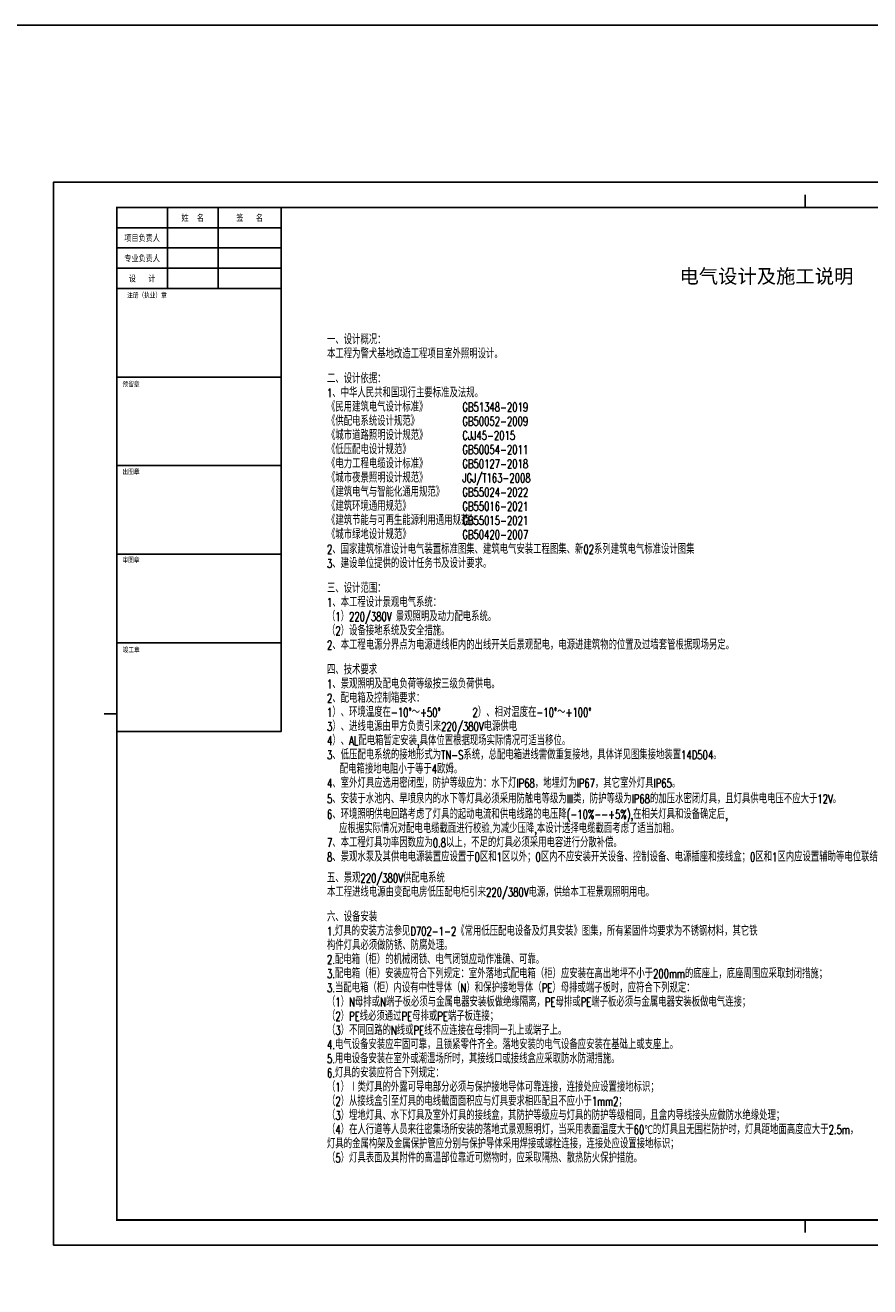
# Model space of a CAD drawing. Extents: x -345179 to -55199, y 109828 to 309166.
# Tile 8 of 30: x -295583 to -262209, y 259332 to 309166. Entities that reach past the tile are written whole.
import ezdxf
from ezdxf.enums import TextEntityAlignment as Align

# ---------------------------------------------------------------- set-up
doc = ezdxf.new("R2010")
doc.units = 0
doc.header["$LTSCALE"] = 1000
doc.header["$MEASUREMENT"] = 0
doc.layers.get('0').update_dxf_attribs({"color": 252})
doc.layers.add('TEL_TEXT', color=7, linetype='Continuous')
doc.layers.add('图框', color=103, linetype='Continuous')
doc.styles.add('_TEL_DIM', font='SIMPLEX.shx', dxfattribs={"width": 0.6, "height": 3.5, "bigfont": 'HZTXT.shx'})
doc.styles.add('图框', font='txt', dxfattribs={"width": 0.8})
doc.styles.add('宋体', font='txt', dxfattribs={"width": 0.7})

# ---------------------------------------------------------------- blocks, each defined once
blk = doc.blocks.new('ZJQY-A2')
at = {"layer": '图框'}
for p, q in [((29700, 41500), (29700, 41000)), ((2500, 41000), (2500, 1000)), ((58400, 41000), (2500, 41000)), ((2500, 21000), (2000, 21000)), ((2500, 1000), (58400, 1000)), ((29700, 500), (29700, 1000))]:
    blk.add_line(p, q, dxfattribs=at)
at = {"layer": '图框', "flags": 128}
blk.add_lwpolyline([(0, 0), (59400, 0), (59400, 42000), (0, 42000), (0, 0)], dxfattribs=at)
at = {"layer": '图框', "const_width": 70}
blk.add_lwpolyline([(58400, 41000), (2500, 41000), (2500, 1000), (58400, 1000)], close=True, dxfattribs=at)
at = {"layer": '图框'}
for points in [[(2500, 20300), (9000, 20300), (9000, 41000)], [(4500, 37800), (4500, 41000)], [(6500, 37800), (6500, 41000)], [(9000, 40200), (2500, 40200)], [(9000, 39400), (2500, 39400)], [(2500, 38600), (9000, 38600)], [(9000, 37800), (2500, 37800)], [(9000, 34300), (2500, 34300)], [(9000, 30800), (2500, 30800)], [(9000, 27300), (2500, 27300)], [(9000, 23800), (2500, 23800)]]:
    blk.add_lwpolyline(points, dxfattribs=at)
at = {"layer": '图框', "style": '图框', "width": 0.8}
for s, height, p in [('姓  名', 250, (5500, 40600)), ('签   名', 250, (7750, 40600)), ('项目负责人', 250, (3500, 39800)), ('专业负责人', 250, (3500, 39000)), ('设   计', 250, (3500, 38200)), ('注册（执业）章', 200, (3691, 37542)), ('预留章', 200, (3063, 34031)), ('出图章', 200, (3063, 30570)), ('审图章', 200, (3062, 27085)), ('竣工章', 200, (3069, 23537))]:
    blk.add_text(s, height=height, dxfattribs=at).set_placement(p, align=Align.MIDDLE)
for tag, p in [('项目负责', (5500, 39800)), ('专业负责', (5500, 39000)), ('设计', (5500, 38200))]:
    blk.add_attdef(tag, text='', height=250, dxfattribs=at).set_placement(p, align=Align.MIDDLE)
for tag, p, height in [('合作单位_001', (53809, 16006), 260), ('建设单位_001', (53809, 13737), 260), ('工程名称_001', (53816, 12136), 260), ('图名_001', (54824, 3959), 250)]:
    blk.add_attdef(tag, p, '', height=height, dxfattribs=at)
blk.add_attdef('子项名称', text='', height=260, dxfattribs=at).set_placement((55822, 11529), align=Align.MIDDLE_CENTER)
at = {"layer": '图框', "style": '图框'}
for tag, p in [('审定', (54563, 10222)), ('审核', (54563, 9421)), ('项目负责', (54563, 8621)), ('专业负责', (54563, 7820)), ('校对', (54563, 7019)), ('设计', (54563, 6219)), ('制图', (54563, 5418)), ('图号', (53622, 2805)), ('版本号', (57401, 2827)), ('日期', (53626, 2120)), ('工程编号', (57401, 2139))]:
    blk.add_attdef(tag, text='', height=250, dxfattribs=at).set_placement(p, align=Align.MIDDLE_CENTER)

msp = doc.modelspace()

# ---------------------------------------------------------------- linework, layer by layer
at = {"color": 7}
msp.add_lwpolyline([(-55199, 109828), (-345179, 109828), (-345179, 309166), (-55199, 309166)], close=True, dxfattribs=at)

# ---------------------------------------------------------------- block references
msp.add_blockref('ZJQY-A2', (-294464, 260969))

# ---------------------------------------------------------------- texts
at = {"layer": 'TEL_TEXT', "style": '宋体'}
msp.add_text('电气设计及施工说明', height=560, dxfattribs=at).set_placement((-269730, 298971, 0))
at = {"layer": 'TEL_TEXT', "style": '_TEL_DIM', "width": 0.7}
for s, p in [('一、设计概况：', (-283658, 296567, 0)), ('本工程为警犬基地改造工程项目室外照明设计。', (-283658, 296007, 0)), ('二、设计依据：', (-283658, 295027, 0)), ('1、中华人民共和国现行主要标准及法规。', (-283658, 294467, 0)), ('《民用建筑电气设计标准》', (-283658, 293907, 0)), ('GB51348-2019', (-278311, 293907, 0)), ('《供配电系统设计规范》', (-283658, 293347, 0)), ('GB50052-2009', (-278311, 293347, 0)), ('《城市道路照明设计规范》', (-283658, 292787, 0)), ('CJJ45-2015', (-278311, 292787, 0)), ('《低压配电设计规范》', (-283658, 292227, 0)), ('GB50054-2011', (-278311, 292227, 0)), ('《电力工程电缆设计标准》', (-283658, 291667, 0)), ('GB50127-2018', (-278311, 291667, 0)), ('《城市夜景照明设计规范》', (-283658, 291107, 0)), ('JGJ/T163-2008', (-278311, 291107, 0)), ('《建筑电气与智能化通用规范》', (-283658, 290547, 0)), ('GB55024-2022', (-278311, 290547, 0)), ('《建筑环境通用规范》', (-283658, 289987, 0)), ('GB55016-2021', (-278311, 289987, 0)), ('《建筑节能与可再生能源利用通用规范》', (-283658, 289427, 0)), ('GB55015-2021', (-278311, 289427, 0)), ('《城市绿地设计规范》', (-283658, 288870, 0)), ('GB50420-2007', (-278311, 288870, 0)), ('2、国家建筑标准设计电气装置标准图集、建筑电气安装工程图集、新02系列建筑电气标准设计图集', (-283658, 288288, 0)), ('3、建设单位提供的设计任务书及设计要求。', (-283658, 287728, 0)), ('三、设计范围：', (-283658, 286748, 0)), ('1、本工程设计景观电气系统：', (-283658, 286188, 0)), ('（1）220/380V 景观照明及动力配电系统。', (-283658, 285628, 0)), ('（2）设备接地系统及安全措施。', (-283658, 285068, 0)), ('2、本工程电源分界点为电源进线柜内的出线开关后景观配电，电源进建筑物的位置及过墙套管根据现场另定。', (-283658, 284508, 0)), ('四、技术要求', (-283658, 283528, 0)), ('1、景观照明及配电负荷等级按三级负荷供电。', (-283658, 282968, 0)), ('2、配电箱及控制箱要求：', (-283658, 282408, 0)), ('1）、环境温度在-10°～+50°      2）、相对温度在-10°～+100°', (-283658, 281848, 0)), ('3）、进线电源由甲方负责引来220/380V电源供电      ', (-283658, 281288, 0)), ('4）、AL配电箱暂定安装,具体位置根据现场实际情况可适当移位。     ', (-283658, 280728, 0)), ('3、低压配电系统的接地形式为TN-S系统，总配电箱进线需做重复接地，具体详见图集接地装置14D504。', (-283658, 280168, 0)), ('配电箱接地电阻小于等于4欧姆。', (-283153, 279608, 0)), ('4、室外灯具应选用密闭型，防护等级应为：水下灯IP68，地埋灯为IP67，其它室外灯具IP65。', (-283658, 279048, 0)), ('5、安装于水池内、旱喷泉内的水下等灯具必须采用防触电等级为III类，防护等级为IP68的加压水密闭灯具，且灯具供电电压不应大于12V。', (-283658, 278431, 0)), ('6、环境照明供电回路考虑了灯具的起动电流和供电线路的电压降(-10%%%--+5%%%),在相关灯具和设备确定后,', (-283658, 277819, 0)), ('应根据实际情况对配电电缆截面进行校验.为减少压降,本设计选择电缆截面考虑了适当加粗。', (-283180, 277259, 0)), ('7、本工程灯具功率因数应为0.8以上，不足的灯具必须采用电容进行分散补偿。', (-283658, 276699, 0)), ('8、景观水泵及其供电电源装置应设置于0区和1区以外；0区内不应安装开关设备、控制设备、电源插座和接线盒；0区和1区内应设置辅助等电位联结作为附加防护。', (-283658, 276134, 0)), ('五、景观220/380V供配电系统', (-283658, 275303, 0)), ('本工程进线电源由变配电房低压配电柜引来220/380V电源，供给本工程景观照明用电。', (-283658, 274743, 0)), ('六、设备安装', (-283658, 273763, 0)), ('1.灯具的安装方法参见D702-1-2《常用低压配电设备及灯具安装》图集，所有紧固件均要求为不锈钢材料，其它铁', (-283658, 273203, 0)), ('构件灯具必须做防锈、防腐处理。', (-283658, 272643, 0)), ('2.配电箱（柜）的机械闭锁、电气闭锁应动作准确、可靠。', (-283658, 272083, 0)), ('3.配电箱（柜）安装应符合下列规定：室外落地式配电箱（柜）应安装在高出地坪不小于200mm的底座上，底座周围应采取封闭措施；', (-283658, 271523, 0)), ('3.当配电箱（柜）内设有中性导体（N）和保护接地导体（PE）母排或端子板时，应符合下列规定：', (-283658, 270963, 0)), ('（1）N母排或N端子板必须与金属电器安装板做绝缘隔离，PE母排或PE端子板必须与金属电器安装板做电气连接；', (-283658, 270403, 0)), ('（2）PE线必须通过PE母排或PE端子板连接；', (-283658, 269843, 0)), ('（3）不同回路的N线或PE线不应连接在母排同一孔上或端子上。', (-283658, 269283, 0)), ('4.电气设备安装应牢固可靠，且锁紧零件齐全。落地安装的电气设备应安装在基础上或支座上。', (-283658, 268723, 0)), ('5.用电设备安装在室外或潮湿场所时，其接线口或接线盒应采取防水防潮措施。', (-283658, 268163, 0)), ('6.灯具的安装应符合下列规定：', (-283658, 267603, 0)), ('（1）Ⅰ类灯具的外露可导电部分必须与保护接地导体可靠连接，连接处应设置接地标识；', (-283658, 267043, 0)), ('（2）从接线盒引至灯具的电线截面面积应与灯具要求相匹配且不应小于1mm2；', (-283658, 266483, 0)), ('（3）埋地灯具、水下灯具及室外灯具的接线盒，其防护等级应与灯具的防护等级相同，且盒内导线接头应做防水绝缘处理；', (-283658, 265923, 0)), ('（4）在人行道等人员来往密集场所安装的落地式景观照明灯，当采用表面温度大于60℃的灯具且无围栏防护时，灯具距地面高度应大于2.5m，', (-283658, 265363, 0)), ('灯具的金属构架及金属保护管应分别与保护导体采用焊接或螺栓连接，连接处应设置接地标识；', (-283658, 264803, 0)), ('（5）灯具表面及其附件的高温部位靠近可燃物时，应采取隔热、散热防火保护措施。', (-283658, 264243, 0))]:
    msp.add_text(s, height=350, dxfattribs=at).set_placement(p)

doc.saveas('drawing.dxf')
